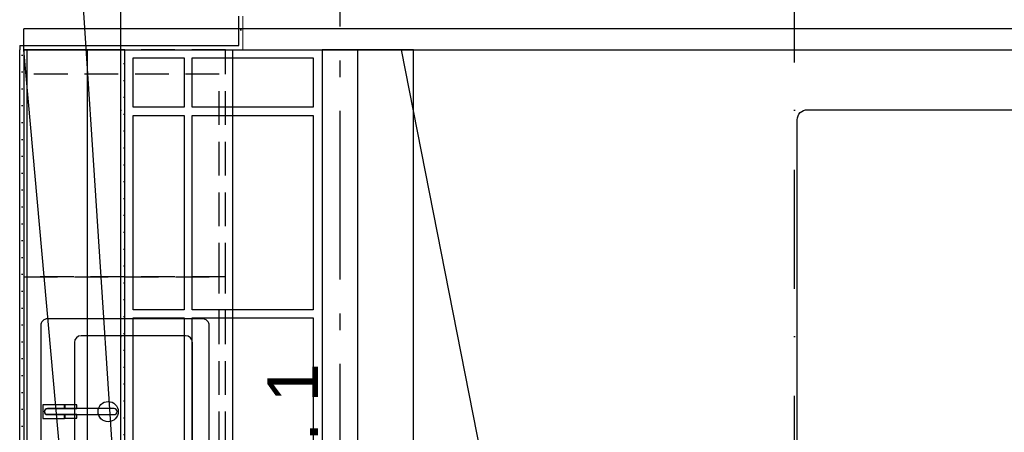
# Model space of a CAD drawing. Header units: millimetres. Extents: x -173281 to 144469, y -85977 to 83288.
# Tile 181 of 256: x -68423 to -65501, y -29468 to -28245. Entities that reach past the tile are written whole.
import ezdxf
from ezdxf.enums import TextEntityAlignment as Align

# ---------------------------------------------------------------- set-up
doc = ezdxf.new("R2010")
doc.units = ezdxf.units.MM
doc.header["$LTSCALE"] = 0.5
doc.header["$MEASUREMENT"] = 0
for name, pattern in [('Akselinje', [1500, 1000, -200, 100, -200]), ('PLINE', [0]), ('Prikk & stiplet', [1340.555525, 705.555534, -352.777767, 0, -282.222223]), ('Under snittplan', [300, 200, -100])]:
    doc.linetypes.add(name, pattern=pattern)
doc.layers.add('236- Innvendig kledning og overflate(Nye konstruksjoner)', color=7, linetype='Continuous', lineweight=0)
for name, color, linetype in [('242- Ikke-bærende innervegger (Skravur)(Nye konstruksjoner)', 7, 'Continuous'), ('242- Ikke-bærende innervegger(Nye konstruksjoner)', 7, 'Continuous'), ('245- Skjørt (Skravur)(Nye konstruksjoner)', 7, 'Continuous'), ('245- Skjørt(Nye konstruksjoner)', 7, 'Continuous'), ('246- Kledning og overflate (innervegger)(Nye konstruksjoner)', 7, 'Continuous'), ('256- Faste himlinger og overflatebehandling(Nye konstruksjoner)', 7, 'Continuous'), ('257- Systemhimlinger(Nye konstruksjoner)', 7, 'Continuous'), ('273- Kjøkkeninnredning(Nye konstruksjoner)', 7, 'Continuous'), ('68-- Inventar (løst)(Nye konstruksjoner)', 7, 'Continuous'), ('82-- Modullinjer', 7, 'Continuous'), ('852- Snittmarkør', 7, 'Continuous')]:
    doc.layers.add(name, color=color, linetype=linetype)
doc.styles.add('GENERATED_STYLE_1', font='arial.ttf')
doc.styles.add('GENERATED_STYLE_2', font='arial.ttf')
pattern_1 = [(0, (0, 0), (0, 86.60254), [0, -50]), (0, (25, 43.3), (0, 86.60254), [0, -50])]
pattern_2 = [(90, (0, 0), (-86.60254, 0), [0, -50]), (90, (-43.3, 25), (-86.60254, 0), [0, -50])]

# ---------------------------------------------------------------- blocks, each defined once
blk = doc.blocks.new('Sovesofa Futon[250]', base_point=(-66115.2, -30011.9))
at = {"layer": '68-- Inventar (løst)(Nye konstruksjoner)', "linetype": 'PLINE'}
blk.add_line((-65433.2, -29981.9), (-65433.2, -28541.9), dxfattribs=at)
at = {"layer": '68-- Inventar (løst)(Nye konstruksjoner)', "linetype": 'PLINE', "flags": 128}
blk.add_lwpolyline([(-66085.2, -30011.9, -0.414214), (-66115.2, -29981.9), (-66115.2, -28541.9, -0.414214), (-66085.2, -28511.9), (-65343.2, -28511.9, -0.414214), (-65313.2, -28541.9), (-65313.2, -29981.9, -0.414214), (-65343.2, -30011.9)], format="xyb", close=True, dxfattribs=at)
blk.add_lwpolyline([(-65313.2, -29981.9), (-65313.2, -28541.9), (-65273.2, -28541.9), (-65273.2, -29981.9)], close=True, dxfattribs=at)
at = {"layer": '68-- Inventar (løst)(Nye konstruksjoner)', "linetype": 'PLINE'}
for centre, start, end in [((-65403.2, -28541.9), 90, 180), ((-65403.2, -29981.9), 180, 270)]:
    blk.add_arc(centre, 30, start, end, dxfattribs=at)
blk = doc.blocks.new('Standard grid marker[268]', base_point=(-67473.2, 26434.4))
at = {"layer": '82-- Modullinjer', "linetype": 'Akselinje'}
blk.add_line((-67473.2, 26234.4), (-67473.2, -50374.4), dxfattribs=at)
at = {"layer": '82-- Modullinjer', "style": 'GENERATED_STYLE_2'}
for tag, p in [('AC_MarkerText_1_0', (-67600.7, 26644.4)), ('AC_MarkerText_1_1', (-67600.7, -50864.4))]:
    blk.add_attdef(tag, text='', height=175, rotation=90, dxfattribs=at).set_placement(p, align=Align.TOP_CENTER)
blk = doc.blocks.new('Underskap[331]', base_point=(-68410.7, -29006.9))
at = {"layer": '273- Kjøkkeninnredning(Nye konstruksjoner)', "linetype": 'Under snittplan'}
for p, q in [((-67812.7, -28334.4), (-68410.7, -28334.4)), ((-68410.7, -28334.4), (-68410.7, -29006.9)), ((-67812.7, -29006.9), (-67812.7, -28334.4)), ((-67830.7, -28406.9), (-68410.7, -28406.9)), ((-67830.7, -29006.9), (-67830.7, -28406.9)), ((-68410.7, -29006.9), (-67812.7, -29006.9))]:
    blk.add_line(p, q, dxfattribs=at)
at = {"layer": '273- Kjøkkeninnredning(Nye konstruksjoner)', "linetype": 'PLINE'}
for p, q in [((-68410.7, -28334.4), (-68410.7, -29006.9)), ((-67790.7, -29006.9), (-67790.7, -28334.4))]:
    blk.add_line(p, q, dxfattribs=at)
blk = doc.blocks.new('Underskap[332]', base_point=(-68410.7, -29806.9))
at = {"layer": '273- Kjøkkeninnredning(Nye konstruksjoner)', "linetype": 'Under snittplan'}
for p, q in [((-67812.7, -29006.9), (-68410.7, -29006.9)), ((-68410.7, -29006.9), (-68410.7, -29806.9)), ((-67830.7, -29806.9), (-67830.7, -29006.9)), ((-67812.7, -29806.9), (-67812.7, -29006.9)), ((-68410.7, -29806.9), (-67812.7, -29806.9))]:
    blk.add_line(p, q, dxfattribs=at)
at = {"layer": '273- Kjøkkeninnredning(Nye konstruksjoner)', "linetype": 'PLINE'}
for p, q in [((-68410.7, -29006.9), (-68410.7, -29806.9)), ((-67790.7, -29806.9), (-67790.7, -29006.9)), ((-67930.7, -29181.9), (-68240.7, -29181.9)), ((-68260.7, -29201.9), (-68260.7, -29611.9)), ((-67910.7, -29611.9), (-67910.7, -29201.9)), ((-68240.7, -29631.9), (-67930.7, -29631.9))]:
    blk.add_line(p, q, dxfattribs=at)
at = {"layer": '273- Kjøkkeninnredning(Nye konstruksjoner)', "linetype": 'PLINE', "flags": 128}
for points in [[(-67860.7, -29661.9), (-67860.7, -29151.9, 0.414214), (-67880.7, -29131.9), (-68340.7, -29131.9, 0.414214), (-68360.7, -29151.9), (-68360.7, -29661.9, 0.414214), (-68340.7, -29681.9), (-67880.7, -29681.9, 0.414214)], [(-68289.7, -29426.9), (-68289.7, -29415.9), (-68340.7, -29415.9, -1), (-68340.7, -29397.9), (-68289.7, -29397.9), (-68289.7, -29387), (-68354.7, -29387), (-68354.7, -29426.9)], [(-68142.8, -29415.9, 1), (-68142.8, -29397.9), (-68340.7, -29397.9, 1), (-68340.7, -29415.9)]]:
    blk.add_lwpolyline(points, format="xyb", close=True, dxfattribs=at)
for points in [[(-68253.7, -29387.2), (-68288.7, -29387.2), (-68288.7, -29397.9), (-68253.7, -29397.9)], [(-68253.7, -29426.6), (-68253.7, -29415.9), (-68288.7, -29415.9), (-68288.7, -29426.6)]]:
    blk.add_lwpolyline(points, close=True, dxfattribs=at)
at = {"layer": '273- Kjøkkeninnredning(Nye konstruksjoner)', "linetype": 'PLINE'}
blk.add_circle((-68160.7, -29406.9), 30, dxfattribs=at)
for centre, start, end in [((-68240.7, -29201.9), 90, 180), ((-67930.7, -29201.9), 0, 90), ((-68240.7, -29611.9), 180, 270), ((-67930.7, -29611.9), 270, 0)]:
    blk.add_arc(centre, 20, start, end, dxfattribs=at)

msp = doc.modelspace()

# ---------------------------------------------------------------- hatches: boundary and pattern name
at = {"layer": '242- Ikke-bærende innervegger (Skravur)(Nye konstruksjoner)', "linetype": 'Continuous'}
h = msp.add_hatch(dxfattribs=at)
h.set_pattern_fill('Gips', color=256, style=0, pattern_type=2)
h.set_pattern_definition(pattern_2)
h.paths.add_polyline_path([(-67760.7, -28321.9), (-67760.7, -28234.4), (-67773.2, -28234.4), (-67773.2, -28321.9)])
h = msp.add_hatch(dxfattribs=at)
h.set_pattern_fill('Gips', color=256, style=0, pattern_type=2)
h.set_pattern_definition(pattern_1)
h.paths.add_polyline_path([(-68423.2, -28334.4), (-68410.7, -28334.4), (-68423.2, -28321.9)])
h = msp.add_hatch(dxfattribs=at)
h.set_pattern_fill('Gips', color=256, style=0, pattern_type=2)
h.set_pattern_definition(pattern_1)
h.paths.add_polyline_path([(-68423.2, -28321.9), (-68410.7, -28334.4), (-68410.7, -28321.9)])
h = msp.add_hatch(dxfattribs=at)
h.set_pattern_fill('Gips', color=256, style=0, pattern_type=2)
h.set_pattern_definition(pattern_2)
h.paths.add_polyline_path([(-68423.2, -28334.4), (-68423.2, -31679.4), (-68410.7, -31679.4), (-68410.7, -28334.4)])
h = msp.add_hatch(dxfattribs=at)
h.set_pattern_fill('Gips', color=256, style=0, pattern_type=2)
h.set_pattern_definition(pattern_1)
h.paths.add_polyline_path([(-68410.7, -28334.4), (-67760.7, -28334.4), (-67773.2, -28321.9), (-68410.7, -28321.9)])
h = msp.add_hatch(dxfattribs=at)
h.set_pattern_fill('Gips', color=256, style=0, pattern_type=2)
h.set_pattern_definition(pattern_1)
h.paths.add_polyline_path([(-67773.2, -28321.9), (-67760.7, -28334.4), (-67760.7, -28321.9)])
at = {"layer": '245- Skjørt (Skravur)(Nye konstruksjoner)', "linetype": 'Continuous'}
h = msp.add_hatch(dxfattribs=at)
h.set_pattern_fill('Gips', color=256, style=0, pattern_type=2)
h.set_pattern_definition(pattern_2)
h.paths.add_polyline_path([(-68110.7, -31679.4), (-68110.7, -28334.4), (-68123.2, -28334.4), (-68123.2, -31679.4)])

# ---------------------------------------------------------------- linework, layer by layer
at = {"layer": '236- Innvendig kledning og overflate(Nye konstruksjoner)', "linetype": 'PLINE', "flags": 128}
for points in [[(-67760.7, -28321.9), (-67760.7, -28234.4)], [(-68410.7, -28334.4), (-67760.7, -28334.4)], [(-68410.7, -31679.4), (-68410.7, -28334.4)], [(-68110.7, -28334.4), (-68123.2, -28334.4)], [(-68110.7, -31679.4), (-68110.7, -28334.4)], [(-67760.7, -28334.4), (-67760.7, -28321.9)]]:
    msp.add_lwpolyline(points, dxfattribs=at)
at = {"layer": '242- Ikke-bærende innervegger(Nye konstruksjoner)', "linetype": 'PLINE'}
for p, q in [((-67773.2, -28321.9), (-67773.2, -28234.4)), ((-68423.2, -28321.9), (-68423.2, -28334.4)), ((-68423.2, -28321.9), (-67773.2, -28321.9)), ((-68423.2, -28321.9), (-68423.2, -28334.4)), ((-68423.2, -31679.4), (-68423.2, -28334.4))]:
    msp.add_line(p, q, dxfattribs=at)
at = {"layer": '245- Skjørt(Nye konstruksjoner)', "linetype": 'PLINE'}
for p, q in [((-68123.2, -31679.4), (-68123.2, -28334.4)), ((-67419.7, -38899.4), (-67419.7, -28334.4))]:
    msp.add_line(p, q, dxfattribs=at)
at = {"layer": '245- Skjørt(Nye konstruksjoner)', "linetype": 'PLINE', "flags": 128}
for points in [[(-65208.2, -28271.9), (-68410.7, -28271.9)], [(-68410.7, -28321.9), (-68410.7, -28271.9)], [(-68410.7, -28334.4), (-68410.7, -28321.9)], [(-68410.7, -28334.4), (-65208.2, -28334.4)], [(-68123.2, -28334.4), (-68223.2, -28334.4)], [(-68223.2, -28334.4), (-68223.2, -31679.4)], [(-67525.5, -28334.4), (-67525.5, -38899.4)], [(-67419.7, -28334.4), (-67525.5, -28334.4)], [(-67267.4, -28334.4), (-67419.7, -28334.4)], [(-67254.7, -28334.4), (-67267.4, -28334.4)], [(-67254.7, -38899.4), (-67254.7, -28334.4)]]:
    msp.add_lwpolyline(points, dxfattribs=at)
at = {"layer": '246- Kledning og overflate (innervegger)(Nye konstruksjoner)', "linetype": 'PLINE', "flags": 128}
for points in [[(-68400.7, -28334.4), (-68410.7, -28334.4)], [(-68410.7, -28334.4), (-68410.7, -31679.4)], [(-68400.7, -31679.4), (-68400.7, -28334.4)]]:
    msp.add_lwpolyline(points, dxfattribs=at)
at = {"layer": '256- Faste himlinger og overflatebehandling(Nye konstruksjoner)', "linetype": 'PLINE'}
for p, q in [((-68110.7, -31679.4), (-68410.7, -28334.4)), ((-65208.2, -38899.4), (-67289.9, -28334.4))]:
    msp.add_line(p, q, dxfattribs=at)
at = {"layer": '256- Faste himlinger og overflatebehandling(Nye konstruksjoner)', "linetype": 'PLINE', "flags": 128}
msp.add_lwpolyline([(-68110.7, -31679.4), (-68110.7, -28334.4), (-68410.7, -28334.4), (-68410.7, -31679.4)], close=True, dxfattribs=at)
at = {"layer": '257- Systemhimlinger(Nye konstruksjoner)', "linetype": 'PLINE'}
msp.add_line((-67528.2, -38899.4), (-68240.3, -28112), dxfattribs=at)
at = {"layer": '257- Systemhimlinger(Nye konstruksjoner)', "linetype": 'PLINE', "flags": 128}
for points in [[(-68086.7, -28358.4), (-67935.2, -28358.4)], [(-68086.7, -28504.9), (-68086.7, -28358.4)], [(-67935.2, -28358.4), (-67935.2, -28504.9)], [(-67911.2, -28358.4), (-67552.2, -28358.4)], [(-67911.2, -28504.9), (-67911.2, -28358.4)], [(-67552.2, -28358.4), (-67552.2, -28504.9)], [(-67935.2, -28504.9), (-68086.7, -28504.9)], [(-67552.2, -28504.9), (-67911.2, -28504.9)], [(-68086.7, -28528.9), (-67935.2, -28528.9)], [(-68086.7, -29104.9), (-68086.7, -28528.9)], [(-67935.2, -28528.9), (-67935.2, -29104.9)], [(-67911.2, -28528.9), (-67552.2, -28528.9)], [(-67911.2, -29104.9), (-67911.2, -28528.9)], [(-67552.2, -28528.9), (-67552.2, -29104.9)], [(-67935.2, -29104.9), (-68086.7, -29104.9)], [(-67552.2, -29104.9), (-67911.2, -29104.9)], [(-68086.7, -29128.9), (-67935.2, -29128.9)], [(-68086.7, -29704.9), (-68086.7, -29128.9)], [(-67935.2, -29128.9), (-67935.2, -29704.9)], [(-67911.2, -29128.9), (-67552.2, -29128.9)], [(-67911.2, -29704.9), (-67911.2, -29128.9)], [(-67552.2, -29128.9), (-67552.2, -29704.9)]]:
    msp.add_lwpolyline(points, dxfattribs=at)
at = {"layer": '852- Snittmarkør', "linetype": 'Prikk & stiplet'}
for p, q in [((-68123.2, -49153.9), (-68123.2, 6068)), ((-66123.2, -49153.9), (-66123.2, 6068))]:
    msp.add_line(p, q, dxfattribs=at)

# ---------------------------------------------------------------- block references
at = {"layer": '273- Kjøkkeninnredning(Nye konstruksjoner)', "linetype": 'PLINE'}
for name, p in [('Underskap[331]', (-68410.7, -29006.9)), ('Underskap[332]', (-68410.7, -29806.9))]:
    msp.add_blockref(name, p, dxfattribs=at)
at = {"layer": '68-- Inventar (løst)(Nye konstruksjoner)', "linetype": 'PLINE'}
msp.add_blockref('Sovesofa Futon[250]', (-66115.2, -30011.9), dxfattribs=at)
at = {"layer": '82-- Modullinjer', "linetype": 'PLINE'}
msp.add_blockref('Standard grid marker[268]', (-67473.2, 26434.4), dxfattribs=at)

# ---------------------------------------------------------------- texts
at = {"layer": '273- Kjøkkeninnredning(Nye konstruksjoner)', "linetype": 'Continuous', "insert": (-67687.8, -30019.9), "char_height": 150, "attachment_point": 2, "rotation": 90, "style": 'GENERATED_STYLE_1'}
msp.add_mtext('\\A1;{\\pqc;\\fArial|b0|i0|c0|p0;\\W1.000000;Te-kjøkken\\fArial|b0|i0|c0|p0;\\W1.000000; nr. 1}', dxfattribs=at)

doc.saveas('drawing.dxf')
